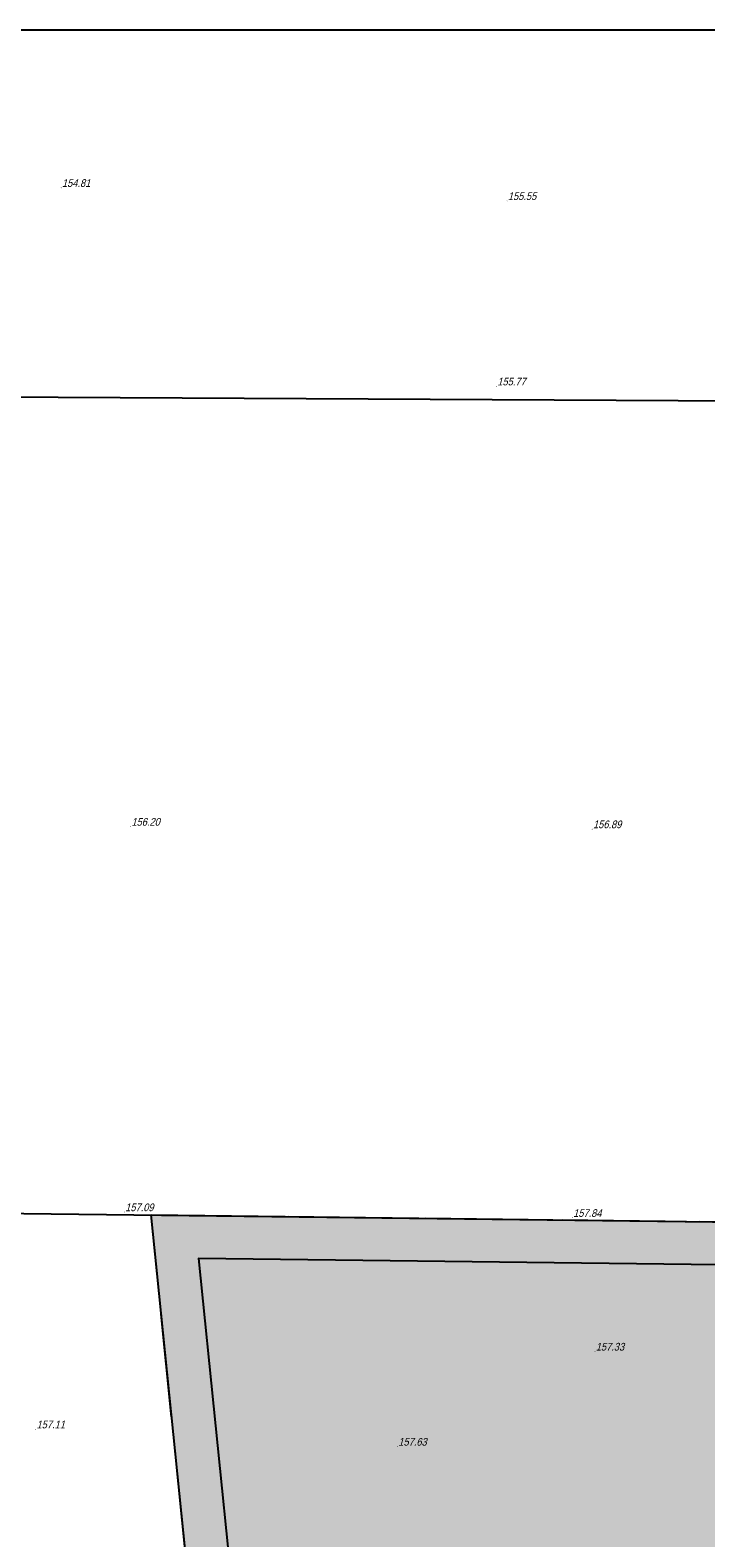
# Model space of a CAD drawing. Header units: metres. Extents: x 6582395 to 6583921, y 5752654 to 5753685.
# Tile 32 of 42: x 6583133 to 6583211, y 5753510 to 5753685. Entities that reach past the tile are written whole.
import ezdxf

# ---------------------------------------------------------------- set-up
doc = ezdxf.new("R2010")
doc.units = ezdxf.units.M
doc.header["$LTSCALE"] = 2
doc.linetypes.add('GESTRICHELTX2', pattern=[8, 6, -2])
for name, color, linetype in [('219-Linia granicy', 7, 'Continuous'), ('403-Punkt określonej wysokości - rzędna', 7, 'Continuous'), ('801-Punkt określonej wysokości', 7, 'Continuous'), ('granica opracowania', 7, 'Continuous'), ('linie rozgraniczajace teren', 237, 'Continuous'), ('PEf', 68, 'Continuous'), ('strefa OD PEf', 7, 'Continuous'), ('tabela', 7, 'Continuous')]:
    doc.layers.add(name, color=color, linetype=linetype)
doc.styles.add('STIL4', font='txt')
doc.linetypes.add('UMGRENZUNG1', pattern='A,1,1.5,[7,014 Plan fotowoltaika Florentynow Mariampol zal 1.shx,S=0.05,R=0,X=0,Y=0],1.5', length=4)

# ---------------------------------------------------------------- blocks, each defined once
blk = doc.blocks.new('801')
at = {"linetype": 'Continuous'}
blk.add_hatch(color=7, dxfattribs=at).paths.add_polyline_path([(0.045, 0, -1), (-0.045, 0, -1)], flags=16)

msp = doc.modelspace()

# ---------------------------------------------------------------- hatches: boundary and pattern name
at = {"layer": 'PEf', "linetype": 'Continuous'}
msp.add_hatch(color=145, dxfattribs=at).paths.add_polyline_path([(6583146.68, 5753547.28), (6583568.4, 5753542.12), (6583578.52, 5753492), (6583467.45, 5753498.63), (6583464.65, 5753469.93), (6583463.86, 5753440.1), (6583466.62, 5753361.74), (6583609.36, 5753359.83), (6583631.84, 5753274.16), (6583677.42, 5753085.76), (6583738.62, 5752963.36), (6583795.74, 5752847.31), (6583823.59, 5752723.63), (6583290.14, 5752729.3), (6583290.53, 5752760.61), (6583290.63, 5752768.61), (6583291.01, 5752800.12), (6583220.45, 5752800.96), (6583216.04, 5752801.01), (6583211.82, 5752831.63), (6583206.87, 5752898.96), (6583201.28, 5752966.38), (6583198.05, 5752998.69), (6583409.66, 5752995.78), (6583411.04, 5753178.77), (6583180.57, 5753181.92), (6583175.42, 5753235.92), (6583171.29, 5753282.96), (6583170.49, 5753291.98), (6583166.37, 5753339.02), (6583162.07, 5753388.08), (6583161.28, 5753397.08), (6583157.14, 5753444.15)], flags=16)

# ---------------------------------------------------------------- linework, layer by layer
at = {"layer": '219-Linia granicy', "color": 7, "linetype": 'Continuous'}
for p, q in [((6583035.24, 5753643.16), (6583551.79, 5753640.53)), ((6583044.08, 5753548.53), (6583574.75, 5753542.04))]:
    msp.add_line(p, q, dxfattribs=at)
at = {"layer": 'granica opracowania', "color": 241, "linetype": 'GESTRICHELTX2'}
for p, q in [((6583157.14, 5753444.15), (6583146.68, 5753547.28)), ((6583146.68, 5753547.28), (6583574.75, 5753542.04))]:
    msp.add_line(p, q, dxfattribs=at)
at = {"layer": 'linie rozgraniczajace teren', "color": 238, "linetype": 'Continuous'}
for p, q in [((6583157.14, 5753444.15), (6583146.68, 5753547.28)), ((6583146.68, 5753547.28), (6583568.4, 5753542.12))]:
    msp.add_line(p, q, dxfattribs=at)
at = {"layer": 'strefa OD PEf', "color": 48, "linetype": 'UMGRENZUNG1'}
msp.add_lwpolyline([(6583734.14, 5752961.13), (6583672.69, 5753084.03), (6583626.99, 5753272.94), (6583605.49, 5753354.88), (6583461.77, 5753356.8), (6583460.65, 5753393.19), (6583458.86, 5753440.07), (6583459.66, 5753470.24), (6583462.94, 5753503.91), (6583572.33, 5753497.38), (6583564.3, 5753537.17), (6583152.22, 5753542.21), (6583162.12, 5753444.62), (6583166.26, 5753397.52), (6583167.05, 5753388.52), (6583171.35, 5753339.46), (6583175.47, 5753292.42), (6583176.27, 5753283.4), (6583180.4, 5753236.38), (6583185.12, 5753186.85), (6583416.08, 5753183.7), (6583414.62, 5752990.71)], dxfattribs=at)
at = {"layer": 'tabela', "color": 7, "linetype": 'Continuous'}
msp.add_line((6583919.87, 5753685.46), (6582394.59, 5753685.46), dxfattribs=at)

# ---------------------------------------------------------------- block references
at = {"layer": '801-Punkt określonej wysokości', "xscale": 0.9999999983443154, "yscale": 0.9999999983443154}
for p in [(6583136.18, 5753667.07), (6583188.23, 5753665.55), (6583187, 5753643.93), (6583144.28, 5753592.56), (6583198.16, 5753592.27), (6583143.56, 5753547.61), (6583195.85, 5753546.94), (6583198.49, 5753531.35), (6583133.2, 5753522.28), (6583175.44, 5753520.26)]:
    msp.add_blockref('801', p, dxfattribs=at)

# ---------------------------------------------------------------- texts
at = {"layer": '403-Punkt określonej wysokości - rzędna', "color": 7, "style": 'STIL4', "oblique": 15, "width": 0.9}
for s, p in [('154.81', (6583136.27, 5753667.18)), ('155.55', (6583188.32, 5753665.65)), ('155.77', (6583187.09, 5753644.03)), ('156.20', (6583144.38, 5753592.67)), ('156.89', (6583198.26, 5753592.38)), ('157.09', (6583143.65, 5753547.71)), ('157.84', (6583195.94, 5753547.04)), ('157.33', (6583198.58, 5753531.45)), ('157.11', (6583133.3, 5753522.38)), ('157.63', (6583175.53, 5753520.36))]:
    msp.add_text(s, height=0.9, dxfattribs=at).set_placement(p)

doc.saveas('drawing.dxf')
